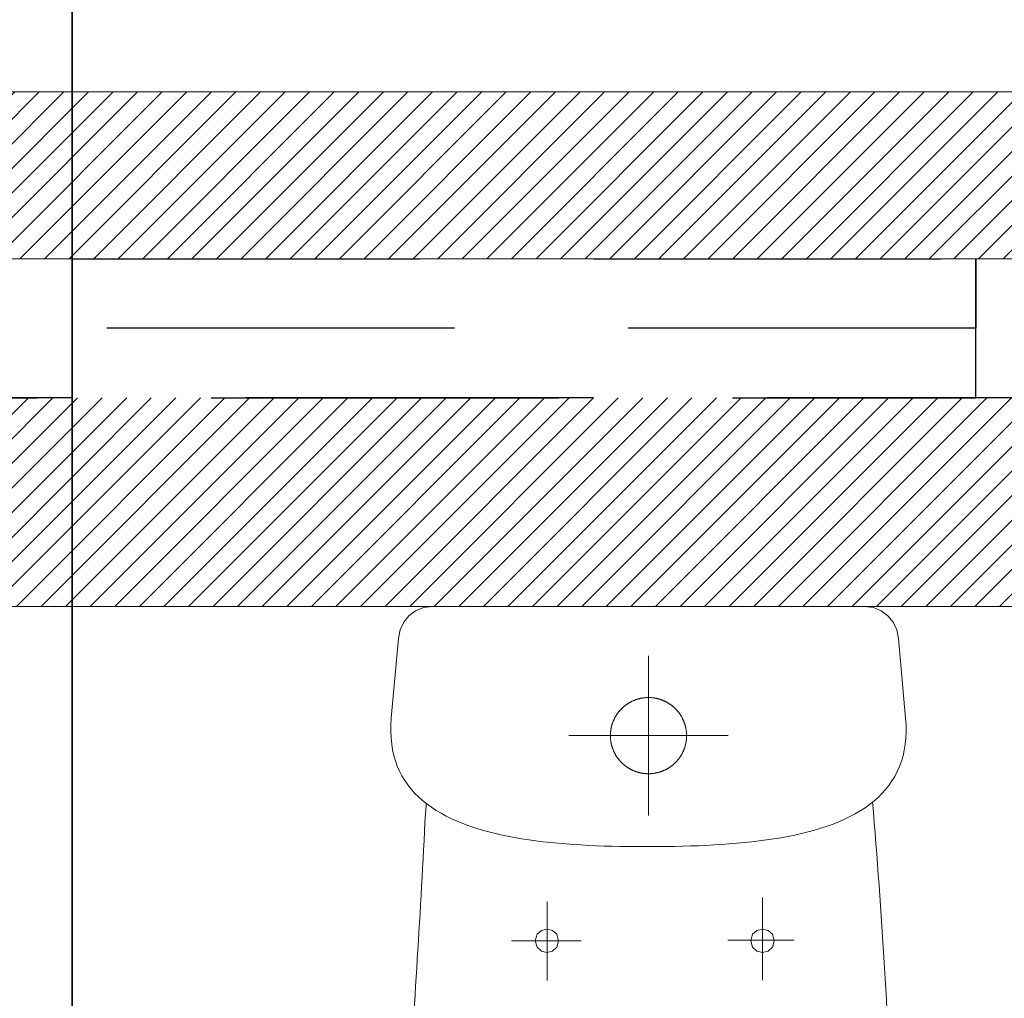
# Model space of a CAD drawing. Header units: inches. Extents: x 27484 to 71626, y -45113 to 39.
# Tile 107 of 256: x 34694 to 34765, y -31834 to -31764. Entities that reach past the tile are written whole.
import ezdxf
from ezdxf.enums import TextEntityAlignment as Align

# ---------------------------------------------------------------- set-up
doc = ezdxf.new("R2010")
doc.units = ezdxf.units.IN
doc.header["$LTSCALE"] = 50
doc.header["$MEASUREMENT"] = 0
doc.linetypes.add('DASHED', pattern=[0.75, 0.5, -0.25])
for name, color, linetype, lineweight in [('A-ARMATURA', 45, 'Continuous', 5), ('A-okna projektowane', 4, 'Continuous', 30), ('A-SCIANY', 5, 'Continuous', 18), ('A-ść. istn.', 8, 'Continuous', 0), ('mat', 7, 'Continuous', 9), ('R-MET-OKN', 7, 'Continuous', 35)]:
    doc.layers.add(name, color=color, linetype=linetype, lineweight=lineweight)
doc.layers.add('R-MET-OKN-OPIS', color=7, linetype='Continuous')
doc.layers.add('R-MET-OKN-OPIS-SYM', color=2, linetype='Continuous')
doc.styles.add('MET_OKN', font='SIMPLEX.SHX')

# ---------------------------------------------------------------- blocks, each defined once
blk = doc.blocks.new('A$C04280096')
at = {"layer": 'A-ARMATURA'}
for p, q in [((-161.82, -0.83), (-155.43, 0)), ((-155.43, 0), (155.43, 0)), ((155.43, 0), (161.82, -0.83)), ((-176, -11.46), (-172.25, -6.79)), ((-172.25, -6.79), (-167.48, -3.17)), ((-167.48, -3.17), (-161.82, -0.83)), ((161.82, -0.83), (167.48, -3.17)), ((167.48, -3.17), (172.25, -6.79)), ((172.25, -6.79), (176, -11.47)), ((-178.58, -16.96), (-176, -11.46)), ((176, -11.47), (178.58, -16.97)), ((-179.85, -23.06), (-178.58, -16.96)), ((178.58, -16.97), (179.85, -23.06)), ((-184.97, -80.5), (-179.85, -23.06)), ((179.85, -23.06), (184.97, -80.5)), ((0, -150.3), (0, -35.69)), ((-16.08, -70.81), (-16.31, -70.98)), ((-15.84, -70.64), (-16.08, -70.81)), ((-15.61, -70.48), (-15.84, -70.64)), ((-15.37, -70.32), (-15.61, -70.48)), ((-15.13, -70.16), (-15.37, -70.32)), ((-14.89, -70), (-15.13, -70.16)), ((-14.65, -69.84), (-14.89, -70)), ((-14.41, -69.69), (-14.65, -69.84)), ((-14.16, -69.54), (-14.41, -69.69)), ((-13.92, -69.39), (-14.16, -69.54)), ((-13.67, -69.25), (-13.92, -69.39)), ((-13.42, -69.11), (-13.67, -69.25)), ((-13.17, -68.97), (-13.42, -69.11)), ((-12.92, -68.83), (-13.17, -68.97)), ((-12.66, -68.7), (-12.92, -68.83)), ((-12.41, -68.57), (-12.66, -68.7)), ((-12.15, -68.44), (-12.41, -68.57)), ((-11.89, -68.31), (-12.15, -68.44)), ((-11.63, -68.19), (-11.89, -68.31)), ((-11.37, -68.07), (-11.63, -68.19)), ((-11.11, -67.95), (-11.37, -68.07)), ((-10.85, -67.84), (-11.11, -67.95)), ((-10.58, -67.72), (-10.85, -67.84)), ((-10.32, -67.62), (-10.58, -67.72)), ((-10.05, -67.51), (-10.32, -67.62)), ((-9.79, -67.4), (-10.05, -67.51)), ((-9.52, -67.3), (-9.79, -67.4)), ((-9.25, -67.21), (-9.52, -67.3)), ((-8.98, -67.11), (-9.25, -67.21)), ((-8.71, -67.02), (-8.98, -67.11)), ((-8.43, -66.93), (-8.71, -67.02)), ((-8.16, -66.84), (-8.43, -66.93)), ((-7.89, -66.76), (-8.16, -66.84)), ((-7.61, -66.68), (-7.89, -66.76)), ((-7.33, -66.6), (-7.61, -66.68)), ((-7.06, -66.52), (-7.33, -66.6)), ((-6.78, -66.45), (-7.06, -66.52)), ((-6.5, -66.38), (-6.78, -66.45)), ((-6.22, -66.31), (-6.5, -66.38)), ((-5.94, -66.25), (-6.22, -66.31)), ((-5.66, -66.19), (-5.94, -66.25)), ((-5.38, -66.13), (-5.66, -66.19)), ((-5.1, -66.08), (-5.38, -66.13)), ((-4.82, -66.02), (-5.1, -66.08)), ((-4.54, -65.97), (-4.82, -66.02)), ((-4.25, -65.93), (-4.54, -65.97)), ((-3.97, -65.89), (-4.25, -65.93)), ((-3.68, -65.85), (-3.97, -65.89)), ((-3.4, -65.81), (-3.68, -65.85)), ((-3.12, -65.77), (-3.4, -65.81)), ((-2.83, -65.74), (-3.12, -65.77)), ((-2.54, -65.72), (-2.83, -65.74)), ((-2.26, -65.69), (-2.54, -65.72)), ((-1.97, -65.67), (-2.26, -65.69)), ((-1.69, -65.65), (-1.97, -65.67)), ((-1.4, -65.63), (-1.69, -65.65)), ((-1.11, -65.62), (-1.4, -65.63)), ((-0.83, -65.61), (-1.11, -65.62)), ((-0.54, -65.6), (-0.83, -65.61)), ((-0.25, -65.6), (-0.54, -65.6)), ((0.03, -65.6), (-0.25, -65.6)), ((0.32, -65.6), (0.03, -65.6)), ((0.61, -65.6), (0.32, -65.6)), ((0.89, -65.61), (0.61, -65.6)), ((1.18, -65.62), (0.89, -65.61)), ((1.47, -65.64), (1.18, -65.62)), ((1.75, -65.65), (1.47, -65.64)), ((2.04, -65.67), (1.75, -65.65)), ((2.33, -65.7), (2.04, -65.67)), ((2.61, -65.72), (2.33, -65.7)), ((2.9, -65.75), (2.61, -65.72)), ((3.18, -65.78), (2.9, -65.75)), ((3.47, -65.82), (3.18, -65.78)), ((3.75, -65.86), (3.47, -65.82)), ((4.04, -65.9), (3.75, -65.86)), ((4.32, -65.94), (4.04, -65.9)), ((4.6, -65.99), (4.32, -65.94)), ((4.88, -66.04), (4.6, -65.99)), ((5.17, -66.09), (4.88, -66.04)), ((5.45, -66.14), (5.17, -66.09)), ((5.73, -66.2), (5.45, -66.14)), ((6.01, -66.26), (5.73, -66.2)), ((6.29, -66.33), (6.01, -66.26)), ((6.57, -66.4), (6.29, -66.33)), ((6.85, -66.47), (6.57, -66.4)), ((7.12, -66.54), (6.85, -66.47)), ((7.4, -66.62), (7.12, -66.54)), ((7.68, -66.69), (7.4, -66.62)), ((7.95, -66.78), (7.68, -66.69)), ((8.22, -66.86), (7.95, -66.78)), ((8.5, -66.95), (8.22, -66.86)), ((8.77, -67.04), (8.5, -66.95)), ((9.04, -67.13), (8.77, -67.04)), ((9.31, -67.23), (9.04, -67.13)), ((9.58, -67.33), (9.31, -67.23)), ((9.85, -67.43), (9.58, -67.33)), ((10.12, -67.53), (9.85, -67.43)), ((10.38, -67.64), (10.12, -67.53)), ((10.65, -67.75), (10.38, -67.64)), ((10.91, -67.86), (10.65, -67.75)), ((11.17, -67.98), (10.91, -67.86)), ((11.43, -68.1), (11.17, -67.98)), ((11.69, -68.22), (11.43, -68.1)), ((11.95, -68.34), (11.69, -68.22)), ((12.21, -68.47), (11.95, -68.34)), ((12.47, -68.6), (12.21, -68.47)), ((12.72, -68.73), (12.47, -68.6)), ((12.98, -68.86), (12.72, -68.73)), ((13.23, -69), (12.98, -68.86)), ((13.48, -69.14), (13.23, -69)), ((13.73, -69.28), (13.48, -69.14)), ((13.97, -69.43), (13.73, -69.28)), ((14.22, -69.58), (13.97, -69.43)), ((14.46, -69.73), (14.22, -69.58)), ((14.71, -69.88), (14.46, -69.73)), ((14.95, -70.03), (14.71, -69.88)), ((15.19, -70.19), (14.95, -70.03)), ((15.43, -70.35), (15.19, -70.19)), ((15.66, -70.52), (15.43, -70.35)), ((15.9, -70.68), (15.66, -70.52)), ((16.13, -70.85), (15.9, -70.68)), ((-22.8, -77.8), (-22.96, -78.04)), ((-22.64, -77.57), (-22.8, -77.8)), ((-22.48, -77.33), (-22.64, -77.57)), ((-22.31, -77.09), (-22.48, -77.33)), ((-22.14, -76.86), (-22.31, -77.09)), ((-21.97, -76.63), (-22.14, -76.86)), ((-21.8, -76.4), (-21.97, -76.63)), ((-21.63, -76.17), (-21.8, -76.4)), ((-21.45, -75.95), (-21.63, -76.17)), ((-21.27, -75.73), (-21.45, -75.95)), ((-21.09, -75.5), (-21.27, -75.73)), ((-20.9, -75.28), (-21.09, -75.5)), ((-20.72, -75.07), (-20.9, -75.28)), ((-20.53, -74.85), (-20.72, -75.07)), ((-20.34, -74.64), (-20.53, -74.85)), ((-20.14, -74.42), (-20.34, -74.64)), ((-19.95, -74.21), (-20.14, -74.42)), ((-19.75, -74.01), (-19.95, -74.21)), ((-19.55, -73.8), (-19.75, -74.01)), ((-19.35, -73.6), (-19.55, -73.8)), ((-19.14, -73.39), (-19.35, -73.6)), ((-18.94, -73.2), (-19.14, -73.39)), ((-18.73, -73), (-18.94, -73.2)), ((-18.52, -72.8), (-18.73, -73)), ((-18.31, -72.61), (-18.52, -72.8)), ((-18.09, -72.42), (-18.31, -72.61)), ((-17.87, -72.23), (-18.09, -72.42)), ((-17.66, -72.05), (-17.87, -72.23)), ((-17.44, -71.86), (-17.66, -72.05)), ((-17.21, -71.68), (-17.44, -71.86)), ((-16.99, -71.5), (-17.21, -71.68)), ((-16.76, -71.32), (-16.99, -71.5)), ((-16.54, -71.15), (-16.76, -71.32)), ((-16.31, -70.98), (-16.54, -71.15)), ((16.36, -71.02), (16.13, -70.85)), ((16.59, -71.19), (16.36, -71.02)), ((16.82, -71.37), (16.59, -71.19)), ((17.04, -71.54), (16.82, -71.37)), ((17.27, -71.72), (17.04, -71.54)), ((17.49, -71.91), (17.27, -71.72)), ((17.71, -72.09), (17.49, -71.91)), ((17.93, -72.28), (17.71, -72.09)), ((18.14, -72.46), (17.93, -72.28)), ((18.36, -72.66), (18.14, -72.46)), ((18.57, -72.85), (18.36, -72.66)), ((18.78, -73.04), (18.57, -72.85)), ((18.99, -73.24), (18.78, -73.04)), ((19.19, -73.44), (18.99, -73.24)), ((19.39, -73.64), (19.19, -73.44)), ((19.6, -73.85), (19.39, -73.64)), ((19.8, -74.05), (19.6, -73.85)), ((19.99, -74.26), (19.8, -74.05)), ((20.19, -74.47), (19.99, -74.26)), ((20.38, -74.69), (20.19, -74.47)), ((20.57, -74.9), (20.38, -74.69)), ((20.76, -75.12), (20.57, -74.9)), ((20.95, -75.33), (20.76, -75.12)), ((21.13, -75.56), (20.95, -75.33)), ((21.31, -75.78), (21.13, -75.56)), ((21.49, -76), (21.31, -75.78)), ((21.67, -76.23), (21.49, -76)), ((21.84, -76.46), (21.67, -76.23)), ((22.01, -76.69), (21.84, -76.46)), ((22.18, -76.92), (22.01, -76.69)), ((22.35, -77.15), (22.18, -76.92)), ((22.51, -77.38), (22.35, -77.15)), ((22.68, -77.62), (22.51, -77.38)), ((22.84, -77.86), (22.68, -77.62)), ((22.99, -78.1), (22.84, -77.86)), ((-185.28, -85.38), (-184.97, -80.5)), ((-26.13, -84.77), (-26.22, -85.04)), ((-26.04, -84.49), (-26.13, -84.77)), ((-25.95, -84.22), (-26.04, -84.49)), ((-25.86, -83.95), (-25.95, -84.22)), ((-25.76, -83.68), (-25.86, -83.95)), ((-25.67, -83.41), (-25.76, -83.68)), ((-25.56, -83.14), (-25.67, -83.41)), ((-25.46, -82.88), (-25.56, -83.14)), ((-25.35, -82.61), (-25.46, -82.88)), ((-25.24, -82.34), (-25.35, -82.61)), ((-25.13, -82.08), (-25.24, -82.34)), ((-25.01, -81.82), (-25.13, -82.08)), ((-24.89, -81.56), (-25.01, -81.82)), ((-24.77, -81.3), (-24.89, -81.56)), ((-24.65, -81.04), (-24.77, -81.3)), ((-24.52, -80.78), (-24.65, -81.04)), ((-24.39, -80.52), (-24.52, -80.78)), ((-24.26, -80.27), (-24.39, -80.52)), ((-24.13, -80.02), (-24.26, -80.27)), ((-23.99, -79.76), (-24.13, -80.02)), ((-23.85, -79.51), (-23.99, -79.76)), ((-23.71, -79.26), (-23.85, -79.51)), ((-23.56, -79.02), (-23.71, -79.26)), ((-23.42, -78.77), (-23.56, -79.02)), ((-23.27, -78.53), (-23.42, -78.77)), ((-23.11, -78.28), (-23.27, -78.53)), ((-22.96, -78.04), (-23.11, -78.28)), ((23.15, -78.34), (22.99, -78.1)), ((23.3, -78.58), (23.15, -78.34)), ((23.45, -78.83), (23.3, -78.58)), ((23.6, -79.08), (23.45, -78.83)), ((23.74, -79.32), (23.6, -79.08)), ((23.88, -79.57), (23.74, -79.32)), ((24.02, -79.82), (23.88, -79.57)), ((24.16, -80.08), (24.02, -79.82)), ((24.29, -80.33), (24.16, -80.08)), ((24.42, -80.58), (24.29, -80.33)), ((24.55, -80.84), (24.42, -80.58)), ((24.68, -81.1), (24.55, -80.84)), ((24.8, -81.36), (24.68, -81.1)), ((24.92, -81.62), (24.8, -81.36)), ((25.04, -81.88), (24.92, -81.62)), ((25.16, -82.14), (25.04, -81.88)), ((25.27, -82.41), (25.16, -82.14)), ((25.38, -82.67), (25.27, -82.41)), ((25.48, -82.94), (25.38, -82.67)), ((25.59, -83.21), (25.48, -82.94)), ((25.69, -83.47), (25.59, -83.21)), ((25.79, -83.74), (25.69, -83.47)), ((25.88, -84.01), (25.79, -83.74)), ((25.98, -84.29), (25.88, -84.01)), ((26.07, -84.56), (25.98, -84.29)), ((26.15, -84.83), (26.07, -84.56)), ((26.24, -85.11), (26.15, -84.83)), ((184.97, -80.5), (185.28, -85.44)), ((-185.34, -90.09), (-185.28, -85.38)), ((-185.15, -94.62), (-185.34, -90.09)), ((-27.37, -91.81), (-27.38, -92.1)), ((-27.36, -91.52), (-27.37, -91.81)), ((-27.34, -91.24), (-27.36, -91.52)), ((-27.32, -90.95), (-27.34, -91.24)), ((-27.3, -90.67), (-27.32, -90.95)), ((-27.27, -90.38), (-27.3, -90.67)), ((-27.24, -90.09), (-27.27, -90.38)), ((-27.21, -89.81), (-27.24, -90.09)), ((-27.18, -89.52), (-27.21, -89.81)), ((-27.14, -89.24), (-27.18, -89.52)), ((-27.1, -88.96), (-27.14, -89.24)), ((-27.05, -88.67), (-27.1, -88.96)), ((-27.01, -88.39), (-27.05, -88.67)), ((-26.96, -88.11), (-27.01, -88.39)), ((-26.9, -87.82), (-26.96, -88.11)), ((-26.85, -87.54), (-26.9, -87.82)), ((-26.79, -87.26), (-26.85, -87.54)), ((-26.73, -86.98), (-26.79, -87.26)), ((-26.66, -86.7), (-26.73, -86.98)), ((-26.6, -86.42), (-26.66, -86.7)), ((-26.53, -86.15), (-26.6, -86.42)), ((-26.45, -85.87), (-26.53, -86.15)), ((-26.38, -85.59), (-26.45, -85.87)), ((-26.3, -85.32), (-26.38, -85.59)), ((-26.22, -85.04), (-26.3, -85.32)), ((26.32, -85.38), (26.24, -85.11)), ((26.4, -85.66), (26.32, -85.38)), ((26.47, -85.93), (26.4, -85.66)), ((26.54, -86.21), (26.47, -85.93)), ((26.61, -86.49), (26.54, -86.21)), ((26.68, -86.77), (26.61, -86.49)), ((26.74, -87.05), (26.68, -86.77)), ((26.8, -87.33), (26.74, -87.05)), ((26.86, -87.61), (26.8, -87.33)), ((26.92, -87.89), (26.86, -87.61)), ((26.97, -88.17), (26.92, -87.89)), ((27.02, -88.46), (26.97, -88.17)), ((27.06, -88.74), (27.02, -88.46)), ((27.11, -89.02), (27.06, -88.74)), ((27.15, -89.31), (27.11, -89.02)), ((27.18, -89.59), (27.15, -89.31)), ((27.22, -89.88), (27.18, -89.59)), ((27.25, -90.16), (27.22, -89.88)), ((27.28, -90.45), (27.25, -90.16)), ((27.3, -90.73), (27.28, -90.45)), ((27.32, -91.02), (27.3, -90.73)), ((27.34, -91.3), (27.32, -91.02)), ((27.36, -91.59), (27.34, -91.3)), ((27.37, -91.88), (27.36, -91.59)), ((27.38, -92.16), (27.37, -91.88)), ((185.34, -90.2), (185.15, -94.79)), ((185.28, -85.44), (185.34, -90.2)), ((-184.71, -99), (-185.15, -94.62)), ((-184.04, -103.2), (-184.71, -99)), ((-57.3, -92.99), (57.3, -92.99)), ((-27.39, -92.67), (-27.4, -92.96)), ((-27.4, -92.96), (-27.39, -93.24)), ((-27.38, -92.1), (-27.39, -92.38)), ((-27.39, -92.38), (-27.39, -92.67)), ((-27.39, -93.24), (-27.39, -93.53)), ((-27.39, -93.53), (-27.38, -93.82)), ((-27.38, -93.82), (-27.37, -94.1)), ((-27.37, -94.1), (-27.36, -94.39)), ((-27.36, -94.39), (-27.34, -94.68)), ((-27.34, -94.68), (-27.32, -94.96)), ((-27.32, -94.96), (-27.3, -95.25)), ((-27.3, -95.25), (-27.28, -95.54)), ((-27.28, -95.54), (-27.25, -95.82)), ((-27.25, -95.82), (-27.22, -96.11)), ((-27.22, -96.11), (-27.18, -96.39)), ((-27.18, -96.39), (-27.15, -96.68)), ((-27.15, -96.68), (-27.11, -96.96)), ((-27.11, -96.96), (-27.06, -97.24)), ((-27.06, -97.24), (-27.02, -97.53)), ((-27.02, -97.53), (-26.97, -97.81)), ((-26.97, -97.81), (-26.92, -98.09)), ((-26.92, -98.09), (-26.86, -98.37)), ((-26.86, -98.37), (-26.8, -98.65)), ((-26.8, -98.65), (-26.74, -98.93)), ((-26.74, -98.93), (-26.68, -99.21)), ((26.66, -99.28), (26.73, -99)), ((26.73, -99), (26.79, -98.72)), ((26.79, -98.72), (26.85, -98.44)), ((26.85, -98.44), (26.9, -98.16)), ((26.9, -98.16), (26.96, -97.88)), ((26.96, -97.88), (27.01, -97.6)), ((27.01, -97.6), (27.05, -97.32)), ((27.05, -97.32), (27.1, -97.03)), ((27.1, -97.03), (27.14, -96.75)), ((27.14, -96.75), (27.17, -96.46)), ((27.17, -96.46), (27.21, -96.18)), ((27.21, -96.18), (27.24, -95.89)), ((27.24, -95.89), (27.27, -95.61)), ((27.27, -95.61), (27.3, -95.32)), ((27.3, -95.32), (27.32, -95.04)), ((27.32, -95.04), (27.34, -94.75)), ((27.34, -94.75), (27.36, -94.46)), ((27.36, -94.46), (27.37, -94.18)), ((27.37, -94.18), (27.38, -93.89)), ((27.39, -92.45), (27.38, -92.16)), ((27.38, -93.89), (27.39, -93.6)), ((27.39, -92.74), (27.39, -92.45)), ((27.4, -93.03), (27.39, -92.74)), ((27.39, -93.32), (27.4, -93.03)), ((27.39, -93.6), (27.39, -93.32)), ((27.4, -92.99), (27.4, -92.99)), ((27.4, -93.03), (27.4, -93.03)), ((185.15, -94.79), (184.7, -99.21)), ((-183.13, -107.25), (-184.04, -103.2)), ((-26.68, -99.21), (-26.61, -99.49)), ((-26.61, -99.49), (-26.54, -99.77)), ((-26.54, -99.77), (-26.47, -100.05)), ((-26.47, -100.05), (-26.4, -100.33)), ((-26.4, -100.33), (-26.32, -100.6)), ((-26.32, -100.6), (-26.24, -100.88)), ((-26.24, -100.88), (-26.15, -101.15)), ((-26.15, -101.15), (-26.07, -101.42)), ((-26.07, -101.42), (-25.98, -101.7)), ((-25.98, -101.7), (-25.88, -101.97)), ((-25.88, -101.97), (-25.79, -102.24)), ((-25.79, -102.24), (-25.69, -102.51)), ((-25.69, -102.51), (-25.59, -102.78)), ((-25.59, -102.78), (-25.48, -103.04)), ((-25.48, -103.04), (-25.38, -103.31)), ((-25.38, -103.31), (-25.27, -103.58)), ((-25.27, -103.58), (-25.16, -103.84)), ((-25.16, -103.84), (-25.04, -104.1)), ((-25.04, -104.1), (-24.92, -104.36)), ((-24.92, -104.36), (-24.8, -104.62)), ((-24.8, -104.62), (-24.68, -104.88)), ((-24.68, -104.88), (-24.55, -105.14)), ((-24.55, -105.14), (-24.43, -105.4)), ((-24.43, -105.4), (-24.29, -105.65)), ((-24.29, -105.65), (-24.16, -105.91)), ((-24.16, -105.91), (-24.02, -106.16)), ((-24.02, -106.16), (-23.88, -106.41)), ((23.85, -106.47), (23.99, -106.22)), ((23.99, -106.22), (24.13, -105.97)), ((24.13, -105.97), (24.26, -105.72)), ((24.26, -105.72), (24.39, -105.46)), ((24.39, -105.46), (24.52, -105.21)), ((24.52, -105.21), (24.65, -104.95)), ((24.65, -104.95), (24.77, -104.69)), ((24.77, -104.69), (24.89, -104.43)), ((24.89, -104.43), (25.01, -104.17)), ((25.01, -104.17), (25.13, -103.91)), ((25.13, -103.91), (25.24, -103.64)), ((25.24, -103.64), (25.35, -103.38)), ((25.35, -103.38), (25.46, -103.11)), ((25.46, -103.11), (25.56, -102.85)), ((25.56, -102.85), (25.66, -102.58)), ((25.66, -102.58), (25.76, -102.31)), ((25.76, -102.31), (25.86, -102.04)), ((25.86, -102.04), (25.95, -101.77)), ((25.95, -101.77), (26.04, -101.49)), ((26.04, -101.49), (26.13, -101.22)), ((26.13, -101.22), (26.22, -100.95)), ((26.22, -100.95), (26.3, -100.67)), ((26.3, -100.67), (26.38, -100.4)), ((26.38, -100.4), (26.45, -100.12)), ((26.45, -100.12), (26.53, -99.84)), ((26.53, -99.84), (26.6, -99.56)), ((26.6, -99.56), (26.66, -99.28)), ((184.02, -103.46), (183.1, -107.54)), ((184.7, -99.21), (184.02, -103.46)), ((-182, -111.14), (-183.13, -107.25)), ((-180.65, -114.88), (-182, -111.14)), ((-23.88, -106.41), (-23.74, -106.66)), ((-23.74, -106.66), (-23.6, -106.91)), ((-23.6, -106.91), (-23.45, -107.15)), ((-23.45, -107.15), (-23.3, -107.4)), ((-23.3, -107.4), (-23.15, -107.64)), ((-23.15, -107.64), (-23, -107.88)), ((-23, -107.88), (-22.84, -108.12)), ((-22.84, -108.12), (-22.68, -108.36)), ((-22.68, -108.36), (-22.52, -108.6)), ((-22.52, -108.6), (-22.35, -108.83)), ((-22.35, -108.83), (-22.18, -109.07)), ((-22.18, -109.07), (-22.01, -109.3)), ((-22.01, -109.3), (-21.84, -109.53)), ((-21.84, -109.53), (-21.67, -109.76)), ((-21.67, -109.76), (-21.49, -109.98)), ((-21.49, -109.98), (-21.31, -110.21)), ((-21.31, -110.21), (-21.13, -110.43)), ((-21.13, -110.43), (-20.95, -110.65)), ((-20.95, -110.65), (-20.76, -110.87)), ((-20.76, -110.87), (-20.57, -111.08)), ((-20.57, -111.08), (-20.38, -111.3)), ((-20.38, -111.3), (-20.19, -111.51)), ((-20.19, -111.51), (-19.99, -111.72)), ((-19.99, -111.72), (-19.8, -111.93)), ((-19.8, -111.93), (-19.6, -112.13)), ((-19.6, -112.13), (-19.4, -112.34)), ((-19.4, -112.34), (-19.19, -112.54)), ((-19.19, -112.54), (-18.99, -112.74)), ((-18.99, -112.74), (-18.78, -112.94)), ((-18.78, -112.94), (-18.57, -113.13)), ((-18.57, -113.13), (-18.36, -113.33)), ((18.3, -113.38), (18.52, -113.18)), ((18.52, -113.18), (18.73, -112.99)), ((18.73, -112.99), (18.94, -112.79)), ((18.94, -112.79), (19.14, -112.59)), ((19.14, -112.59), (19.35, -112.39)), ((19.35, -112.39), (19.55, -112.19)), ((19.55, -112.19), (19.75, -111.98)), ((19.75, -111.98), (19.95, -111.77)), ((19.95, -111.77), (20.14, -111.56)), ((20.14, -111.56), (20.33, -111.35)), ((20.33, -111.35), (20.53, -111.14)), ((20.53, -111.14), (20.71, -110.92)), ((20.71, -110.92), (20.9, -110.7)), ((20.9, -110.7), (21.09, -110.48)), ((21.09, -110.48), (21.27, -110.26)), ((21.27, -110.26), (21.45, -110.04)), ((21.45, -110.04), (21.62, -109.81)), ((21.62, -109.81), (21.8, -109.59)), ((21.8, -109.59), (21.97, -109.36)), ((21.97, -109.36), (22.14, -109.13)), ((22.14, -109.13), (22.31, -108.89)), ((22.31, -108.89), (22.47, -108.66)), ((22.47, -108.66), (22.64, -108.42)), ((22.64, -108.42), (22.8, -108.18)), ((22.8, -108.18), (22.96, -107.94)), ((22.96, -107.94), (23.11, -107.7)), ((23.11, -107.7), (23.26, -107.46)), ((23.26, -107.46), (23.41, -107.22)), ((23.41, -107.22), (23.56, -106.97)), ((23.56, -106.97), (23.71, -106.72)), ((23.71, -106.72), (23.85, -106.47)), ((181.95, -111.46), (180.58, -115.23)), ((183.1, -107.54), (181.95, -111.46)), ((-179.08, -118.47), (-180.65, -114.88)), ((-177.3, -121.91), (-179.08, -118.47)), ((-18.36, -113.33), (-18.14, -113.52)), ((-18.14, -113.52), (-17.93, -113.71)), ((-17.93, -113.71), (-17.71, -113.89)), ((-17.71, -113.89), (-17.49, -114.08)), ((-17.49, -114.08), (-17.27, -114.26)), ((-17.27, -114.26), (-17.04, -114.44)), ((-17.04, -114.44), (-16.82, -114.62)), ((-16.82, -114.62), (-16.59, -114.79)), ((-16.59, -114.79), (-16.36, -114.96)), ((-16.36, -114.96), (-16.13, -115.14)), ((-16.13, -115.14), (-15.9, -115.3)), ((-15.9, -115.3), (-15.66, -115.47)), ((-15.66, -115.47), (-15.43, -115.63)), ((-15.43, -115.63), (-15.19, -115.79)), ((-15.19, -115.79), (-14.95, -115.95)), ((-14.95, -115.95), (-14.71, -116.1)), ((-14.71, -116.1), (-14.47, -116.26)), ((-14.47, -116.26), (-14.22, -116.41)), ((-14.22, -116.41), (-13.98, -116.55)), ((-13.98, -116.55), (-13.73, -116.7)), ((-13.73, -116.7), (-13.48, -116.84)), ((-13.48, -116.84), (-13.23, -116.98)), ((-13.23, -116.98), (-12.98, -117.12)), ((-12.98, -117.12), (-12.72, -117.25)), ((-12.72, -117.25), (-12.47, -117.39)), ((-12.47, -117.39), (-12.21, -117.52)), ((-12.21, -117.52), (-11.96, -117.64)), ((-11.96, -117.64), (-11.7, -117.77)), ((-11.7, -117.77), (-11.44, -117.89)), ((-11.44, -117.89), (-11.18, -118.01)), ((-11.18, -118.01), (-10.91, -118.12)), ((-10.91, -118.12), (-10.65, -118.23)), ((-10.65, -118.23), (-10.38, -118.34)), ((-10.38, -118.34), (-10.12, -118.45)), ((-10.12, -118.45), (-9.85, -118.56)), ((-9.85, -118.56), (-9.58, -118.66)), ((-9.58, -118.66), (-9.31, -118.76)), ((-9.31, -118.76), (-9.04, -118.85)), ((-9.04, -118.85), (-8.77, -118.95)), ((-8.77, -118.95), (-8.5, -119.04)), ((-8.5, -119.04), (-8.23, -119.12)), ((-8.23, -119.12), (-7.95, -119.21)), ((-7.95, -119.21), (-7.68, -119.29)), ((-7.68, -119.29), (-7.4, -119.37)), ((-7.4, -119.37), (-7.13, -119.45)), ((-7.13, -119.45), (-6.85, -119.52)), ((-6.85, -119.52), (-6.57, -119.59)), ((-6.57, -119.59), (-6.29, -119.66)), ((-6.29, -119.66), (-6.01, -119.72)), ((-6.01, -119.72), (-5.73, -119.78)), ((-5.73, -119.78), (-5.45, -119.84)), ((-5.45, -119.84), (-5.17, -119.9)), ((-5.17, -119.9), (-4.89, -119.95)), ((-4.89, -119.95), (-4.6, -120)), ((-4.6, -120), (-4.32, -120.04)), ((-4.32, -120.04), (-4.04, -120.09)), ((-4.04, -120.09), (-3.75, -120.13)), ((-3.75, -120.13), (-3.47, -120.17)), ((-3.47, -120.17), (-3.18, -120.2)), ((-3.18, -120.2), (-2.9, -120.23)), ((-2.9, -120.23), (-2.61, -120.26)), ((-2.61, -120.26), (-2.33, -120.29)), ((-2.33, -120.29), (-2.04, -120.31)), ((-2.04, -120.31), (-1.76, -120.33)), ((-1.76, -120.33), (-1.47, -120.35)), ((-1.47, -120.35), (-1.18, -120.36)), ((-1.18, -120.36), (-0.9, -120.37)), ((-0.9, -120.37), (-0.61, -120.38)), ((-0.61, -120.38), (-0.32, -120.39)), ((-0.32, -120.39), (-0.04, -120.39)), ((-0.04, -120.39), (0.25, -120.39)), ((0.25, -120.39), (0.54, -120.38)), ((0.54, -120.38), (0.82, -120.38)), ((0.82, -120.38), (1.11, -120.37)), ((1.11, -120.37), (1.4, -120.35)), ((1.4, -120.35), (1.68, -120.34)), ((1.68, -120.34), (1.97, -120.32)), ((1.97, -120.32), (2.26, -120.29)), ((2.26, -120.29), (2.54, -120.27)), ((2.54, -120.27), (2.83, -120.24)), ((2.83, -120.24), (3.11, -120.21)), ((3.11, -120.21), (3.4, -120.18)), ((3.4, -120.18), (3.68, -120.14)), ((3.68, -120.14), (3.97, -120.1)), ((3.97, -120.1), (4.25, -120.06)), ((4.25, -120.06), (4.53, -120.01)), ((4.53, -120.01), (4.82, -119.96)), ((4.82, -119.96), (5.1, -119.91)), ((5.1, -119.91), (5.38, -119.85)), ((5.38, -119.85), (5.66, -119.8)), ((5.66, -119.8), (5.94, -119.74)), ((5.94, -119.74), (6.22, -119.67)), ((6.22, -119.67), (6.5, -119.61)), ((6.5, -119.61), (6.78, -119.54)), ((6.78, -119.54), (7.06, -119.46)), ((7.06, -119.46), (7.33, -119.39)), ((7.33, -119.39), (7.61, -119.31)), ((7.61, -119.31), (7.88, -119.23)), ((7.88, -119.23), (8.16, -119.15)), ((8.16, -119.15), (8.43, -119.06)), ((8.43, -119.06), (8.7, -118.97)), ((8.7, -118.97), (8.97, -118.88)), ((8.97, -118.88), (9.25, -118.78)), ((9.25, -118.78), (9.52, -118.68)), ((9.52, -118.68), (9.78, -118.58)), ((9.78, -118.58), (10.05, -118.48)), ((10.05, -118.48), (10.32, -118.37)), ((10.32, -118.37), (10.58, -118.26)), ((10.58, -118.26), (10.85, -118.15)), ((10.85, -118.15), (11.11, -118.03)), ((11.11, -118.03), (11.37, -117.92)), ((11.37, -117.92), (11.63, -117.8)), ((11.63, -117.8), (11.89, -117.67)), ((11.89, -117.67), (12.15, -117.55)), ((12.15, -117.55), (12.4, -117.42)), ((12.4, -117.42), (12.66, -117.29)), ((12.66, -117.29), (12.91, -117.15)), ((12.91, -117.15), (13.17, -117.02)), ((13.17, -117.02), (13.42, -116.88)), ((13.42, -116.88), (13.67, -116.74)), ((13.67, -116.74), (13.91, -116.59)), ((13.91, -116.59), (14.16, -116.44)), ((14.16, -116.44), (14.41, -116.3)), ((14.41, -116.3), (14.65, -116.14)), ((14.65, -116.14), (14.89, -115.99)), ((14.89, -115.99), (15.13, -115.83)), ((15.13, -115.83), (15.37, -115.67)), ((15.37, -115.67), (15.6, -115.51)), ((15.6, -115.51), (15.84, -115.34)), ((15.84, -115.34), (16.07, -115.18)), ((16.07, -115.18), (16.3, -115.01)), ((16.3, -115.01), (16.53, -114.84)), ((16.53, -114.84), (16.76, -114.66)), ((16.76, -114.66), (16.99, -114.49)), ((16.99, -114.49), (17.21, -114.31)), ((17.21, -114.31), (17.43, -114.12)), ((17.43, -114.12), (17.65, -113.94)), ((17.65, -113.94), (17.87, -113.76)), ((17.87, -113.76), (18.09, -113.57)), ((18.09, -113.57), (18.3, -113.38)), ((178.98, -118.84), (177.18, -122.29)), ((180.58, -115.23), (178.98, -118.84)), ((-175.32, -125.21), (-177.3, -121.91)), ((-173.14, -128.36), (-175.32, -125.21)), ((175.16, -125.6), (172.95, -128.76)), ((177.18, -122.29), (175.16, -125.6)), ((-170.76, -131.37), (-173.14, -128.36)), ((-168.2, -134.25), (-170.76, -131.37)), ((-165.45, -137), (-168.2, -134.25)), ((170.54, -131.78), (167.94, -134.67)), ((172.95, -128.76), (170.54, -131.78)), ((-162.53, -139.61), (-165.45, -137)), ((-159.44, -142.1), (-162.53, -139.61)), ((162.19, -140.02), (159.06, -142.51)), ((161.15, -140.85), (161.32, -142.74)), ((165.16, -137.41), (162.19, -140.02)), ((167.94, -134.67), (165.16, -137.41)), ((-160.46, -148.9), (-159.94, -143.35)), ((-159.94, -143.35), (-159.8, -141.81)), ((-156.18, -144.47), (-159.44, -142.1)), ((-152.76, -146.71), (-156.18, -144.47)), ((-149.19, -148.84), (-152.76, -146.71)), ((152.29, -147.1), (148.67, -149.21)), ((155.76, -144.86), (152.29, -147.1)), ((159.06, -142.51), (155.76, -144.86)), ((161.32, -142.74), (161.82, -148.3)), ((-145.47, -150.85), (-149.19, -148.84)), ((-141.61, -152.75), (-145.47, -150.85)), ((-137.6, -154.55), (-141.61, -152.75)), ((-133.47, -156.23), (-137.6, -154.55)), ((136.94, -154.87), (132.76, -156.54)), ((140.99, -153.1), (136.94, -154.87)), ((144.91, -151.21), (140.99, -153.1)), ((148.67, -149.21), (144.91, -151.21)), ((-129.21, -157.82), (-133.47, -156.23)), ((-124.83, -159.3), (-129.21, -157.82)), ((-120.34, -160.69), (-124.83, -159.3)), ((-115.74, -161.98), (-120.34, -160.69)), ((-111.03, -163.18), (-115.74, -161.98)), ((114.82, -162.2), (110.06, -163.38)), ((119.47, -160.93), (114.82, -162.2)), ((124.02, -159.56), (119.47, -160.93)), ((128.45, -158.1), (124.02, -159.56)), ((132.76, -156.54), (128.45, -158.1)), ((-106.22, -164.3), (-111.03, -163.18)), ((-101.32, -165.33), (-106.22, -164.3)), ((-96.34, -166.28), (-101.32, -165.33)), ((-91.27, -167.15), (-96.34, -166.28)), ((-86.13, -167.94), (-91.27, -167.15)), ((-80.92, -168.66), (-86.13, -167.94)), ((-75.64, -169.31), (-80.92, -168.66)), ((-70.3, -169.9), (-75.64, -169.31)), ((-64.91, -170.42), (-70.3, -169.9)), ((68.93, -169.93), (63.5, -170.43)), ((74.31, -169.36), (68.93, -169.93)), ((79.64, -168.73), (74.31, -169.36)), ((84.9, -168.03), (79.64, -168.73)), ((90.09, -167.25), (84.9, -168.03)), ((95.21, -166.41), (90.09, -167.25)), ((100.25, -165.48), (95.21, -166.41)), ((105.2, -164.47), (100.25, -165.48)), ((110.06, -163.38), (105.2, -164.47)), ((-59.47, -170.88), (-64.91, -170.42)), ((-53.99, -171.29), (-59.47, -170.88)), ((-48.48, -171.63), (-53.99, -171.29)), ((-42.93, -171.93), (-48.48, -171.63)), ((-37.36, -172.18), (-42.93, -171.93)), ((-31.76, -172.38), (-37.36, -172.18)), ((-26.15, -172.54), (-31.76, -172.38)), ((-20.54, -172.66), (-26.15, -172.54)), ((-14.92, -172.75), (-20.54, -172.66)), ((-9.3, -172.8), (-14.92, -172.75)), ((-3.69, -172.82), (-9.3, -172.8)), ((1.9, -172.81), (-3.69, -172.82)), ((7.53, -172.78), (1.9, -172.81)), ((1.9, -172.81), (1.9, -172.81)), ((13.18, -172.71), (7.53, -172.78)), ((18.82, -172.62), (13.18, -172.71)), ((24.47, -172.5), (18.82, -172.62)), ((30.11, -172.34), (24.47, -172.5)), ((35.74, -172.14), (30.11, -172.34)), ((41.35, -171.9), (35.74, -172.14)), ((46.93, -171.61), (41.35, -171.9)), ((52.49, -171.27), (46.93, -171.61)), ((58.01, -170.88), (52.49, -171.27)), ((63.5, -170.43), (58.01, -170.88)), ((82.03, -209.47), (82.03, -268.73)), ((-72.95, -212.51), (-72.95, -269.03)), ((-80.17, -235.82), (-77.06, -233.02)), ((-77.06, -233.02), (-73.01, -232.08)), ((-73.01, -232.08), (-68.97, -233.02)), ((-68.97, -233.02), (-65.86, -235.82)), ((74.8, -235.82), (77.92, -233.02)), ((77.92, -233.02), (81.96, -232.08)), ((81.96, -232.08), (86.01, -233.02)), ((86.01, -233.02), (89.12, -235.82)), ((-98.64, -240.47), (-48.47, -240.47)), ((-81.42, -240.48), (-80.17, -235.82)), ((-80.17, -245.15), (-81.42, -240.48)), ((-65.86, -235.82), (-64.61, -240.48)), ((-64.61, -240.49), (-65.86, -245.15)), ((-64.61, -240.48), (-64.61, -240.49)), ((57.18, -240.16), (104.61, -240.16)), ((73.56, -240.48), (74.8, -235.82)), ((74.8, -245.15), (73.56, -240.48)), ((89.12, -235.82), (90.37, -240.48)), ((90.37, -240.49), (89.12, -245.15)), ((90.37, -240.48), (90.37, -240.49)), ((-77.06, -247.95), (-80.17, -245.15)), ((-65.86, -245.15), (-68.97, -247.95)), ((77.92, -247.95), (74.8, -245.15)), ((89.12, -245.15), (86, -247.95)), ((-73.01, -248.89), (-77.06, -247.95)), ((-68.97, -247.95), (-73.01, -248.89)), ((81.96, -248.89), (77.92, -247.95)), ((86, -247.95), (81.96, -248.89))]:
    blk.add_line(p, q, dxfattribs=at)
at = {"layer": 'A-ARMATURA', "linetype": 'Continuous'}
for centre, radius, start, end in [((-5010.96, -574.67), 5190.32, 2.07305, 4.71198), ((-8576.26, 264.4), 8425.94, 355.762455, 357.188478)]:
    blk.add_arc(centre, radius, start, end, dxfattribs=at)
blk = doc.blocks.new('MET-OK')
at = {"layer": 'R-MET-OKN'}
blk.add_lwpolyline([(0, -42.901), (0, 42.901, 0.581818)], format="xyb", dxfattribs=at)
at = {"layer": 'R-MET-OKN-OPIS', "style": 'MET_OKN', "width": 0.8}
for tag, p in [('SO', (-4.219, 40.661)), ('HO', (22.969, 40.661))]:
    blk.add_attdef(tag, text='', height=18.75, rotation=90, dxfattribs=at).set_placement(p, align=Align.RIGHT)
at = {"layer": 'R-MET-OKN-OPIS-SYM', "style": 'MET_OKN', "width": 0.8}
blk.add_attdef('SYM', text='', height=18.75, rotation=90, dxfattribs=at).set_placement((9.375, 66.104), align=Align.CENTER)

msp = doc.modelspace()

# ---------------------------------------------------------------- hatches: boundary and pattern name
at = {"layer": 'A-ść. istn.', "ltscale": 0.1}
h = msp.add_hatch(dxfattribs=at)
h.set_pattern_fill('ANSI31', color=256, scale=10)
h.set_pattern_definition([(45, (31560.1443, -34930.5661), (-0.88388348, 0.88388348), [])])
h.paths.add_polyline_path([(34849.48246, -31793.56607), (34824.48246, -31793.56607), (34824.48246, -31806.06607), (34849.48246, -31806.06607)])
h.paths.add_polyline_path([(34849.48246, -31769.06607), (34824.48246, -31769.06607), (34824.48246, -31793.56607), (34849.48246, -31793.56607)])
edge = h.paths.add_edge_path()
edge.add_line((34823.48246, -31769.06607), (34798.48246, -31769.06607))
edge.add_line((34798.48246, -31769.06607), (34798.48246, -31793.56607))
edge.add_line((34798.48246, -31793.56607), (34803.48246, -31793.56607))
edge.add_arc((34810.98246, -31793.56607), 7.5, 135, 179.9999993, ccw=False)
edge.add_arc((34810.98246, -31793.56607), 7.5, 0.0000007, 135, ccw=False)
edge.add_line((34818.48246, -31793.56607), (34823.48246, -31793.56607))
edge.add_line((34823.48246, -31793.56607), (34823.48246, -31769.06607))
edge = h.paths.add_edge_path()
edge.add_line((34823.48246, -31793.56607), (34818.48246, -31793.56607))
edge.add_arc((34810.98246, -31793.56607), 7.5, -45, 0.0000007, ccw=False)
edge.add_arc((34810.98246, -31793.56607), 7.5, 179.9999993, 315, ccw=False)
edge.add_line((34803.48246, -31793.56607), (34798.48246, -31793.56607))
edge.add_line((34798.48246, -31793.56607), (34798.48246, -31806.06607))
edge.add_line((34798.48246, -31806.06607), (34823.48246, -31806.06607))
edge.add_line((34823.48246, -31806.06607), (34823.48246, -31793.56607))
h.paths.add_polyline_path([(34797.48246, -31793.56607), (34772.48246, -31793.56607), (34772.48246, -31806.06607), (34797.48246, -31806.06607)])
h.paths.add_polyline_path([(34797.48246, -31769.06607), (34772.48246, -31769.06607), (34772.48246, -31793.56607), (34797.48246, -31793.56607)])
h.paths.add_polyline_path([(34622.48246, -31793.56607), (34554.98246, -31793.56607), (34554.98246, -31807.06607), (34567.48246, -31807.06607), (34567.48246, -31806.06607), (34622.48246, -31806.06607)])
h.paths.add_polyline_path([(34624.39435, -31769.06607), (34554.98246, -31769.06607), (34554.98246, -31793.56607), (34622.48246, -31793.56607)])
h.paths.add_polyline_path([(34622.48246, -31781.06607), (34697.48246, -31781.06607), (34697.48246, -31769.06607), (34622.48246, -31769.06607)])
h.paths.add_polyline_path([(34697.48246, -31791.06607), (34622.48246, -31791.06607), (34622.48246, -31806.06607), (34697.48246, -31806.06607)])
h.paths.add_polyline_path([(34697.48246, -31781.06607), (34772.48246, -31781.06607), (34772.48246, -31769.06607), (34697.48246, -31769.06607)])
h.paths.add_polyline_path([(34772.48246, -31791.06607), (34697.48246, -31791.06607), (34697.48246, -31806.06607), (34772.48246, -31806.06607)])
h.paths.add_polyline_path([(34849.48246, -31781.06607), (34924.48246, -31781.06607), (34924.48246, -31769.06607), (34849.48246, -31769.06607)])
h.paths.add_polyline_path([(34924.48246, -31791.06607), (34849.48246, -31791.06607), (34849.48246, -31806.06607), (34924.48246, -31806.06607)])
h.paths.add_polyline_path([(34924.48246, -31781.06607), (34999.48246, -31781.06607), (34999.48246, -31769.06607), (34924.48246, -31769.06607)])
h.paths.add_polyline_path([(34999.48246, -31791.06607), (34924.48246, -31791.06607), (34924.48246, -31806.06607), (34999.48246, -31806.06607)])

# ---------------------------------------------------------------- linework, layer by layer
at = {"layer": 'A-okna projektowane', "linetype": 'DASHED'}
msp.add_lwpolyline([(34622.48246, -31781.06607), (34772.48246, -31781.06607), (34772.48246, -31791.06607), (34622.48246, -31791.06607), (34622.48246, -31781.06607), (34632.48246, -31781.06607), (34632.48246, -31791.06607), (34762.48246, -31791.06607), (34762.48246, -31781.06607), (34762.48246, -31786.06607), (34632.48246, -31786.06607), (34632.48246, -31786.06607), (34632.48246, -31786.06607), (34632.48246, -31786.06607)], dxfattribs=at)
at = {"layer": 'A-SCIANY', "ltscale": 3}
for p, q in [((34039.48246, -31769.06607), (35155.48246, -31769.06607)), ((34567.48246, -31806.06607), (34787.48246, -31806.06607))]:
    msp.add_line(p, q, dxfattribs=at)
at = {"layer": 'mat'}
msp.add_line((34027.48246, -31781.06607), (35172.48246, -31781.06607), dxfattribs=at)
at = {"layer": 'R-MET-OKN'}
msp.add_line((34697.48246, -31769.06607), (34697.48246, -31849.06607), dxfattribs=at)

# ---------------------------------------------------------------- block references
at = {"layer": 'A-ARMATURA', "lineweight": -3, "xscale": 0.09999999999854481, "yscale": 0.09999999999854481, "zscale": 0.09999999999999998, "rotation": 4.585698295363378e-08}
msp.add_blockref('A$C04280096', (34738.94312, -31806.06607), dxfattribs=at)
at = {"layer": 'R-MET-OKN', "xscale": 1.336499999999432, "yscale": 1.336499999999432, "zscale": 1.336499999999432}
msp.add_blockref('MET-OK', (34697.48246, -31770.17452), dxfattribs=at)

doc.saveas('drawing.dxf')
